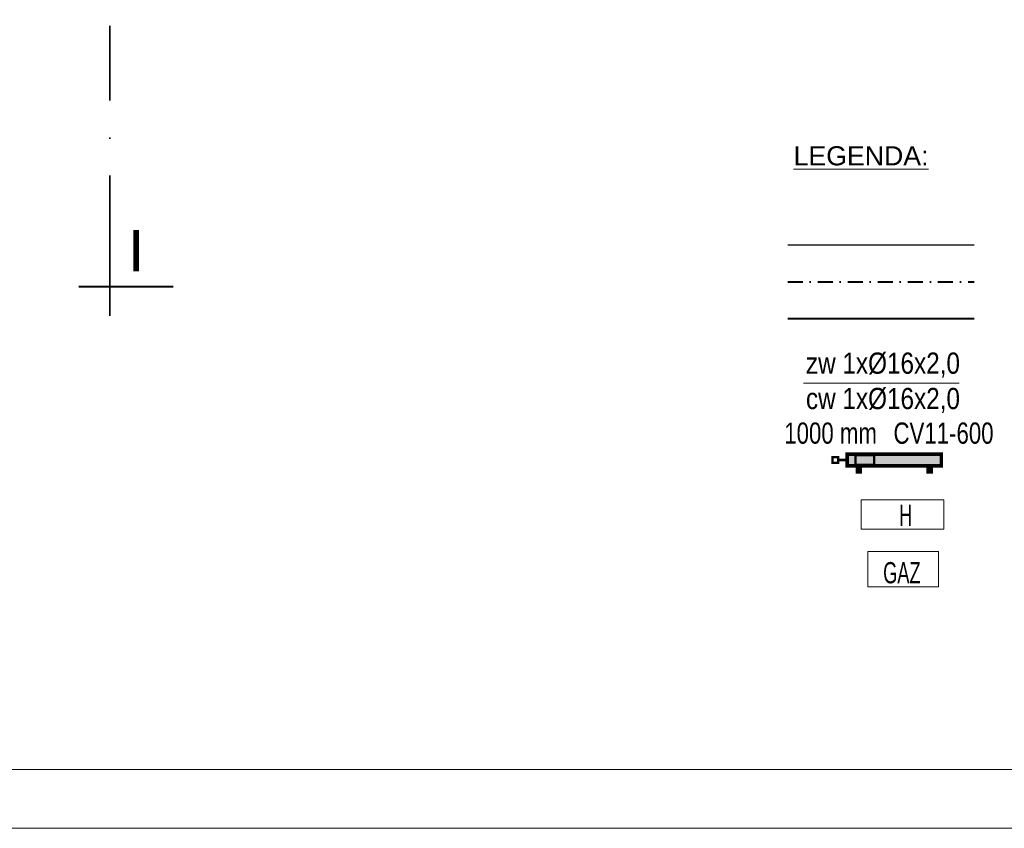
# Model space of a CAD drawing. Header units: millimetres. Extents: x 168402 to 202341, y 205146 to 229271.
# Tile 23 of 56: x 174170 to 175006, y 215054 to 215740. Entities that reach past the tile are written whole.
import ezdxf
from ezdxf.lldxf.tags import DXFTag

# ---------------------------------------------------------------- set-up
doc = ezdxf.new("R2010")
doc.units = ezdxf.units.MM
doc.linetypes.add('ACAD_ISO10W100', pattern=[18.5, 12, -3, 0.5, -3])
doc.linetypes.add('DASHDOT', pattern=[25.4, 12.7, -6.35, 0, -6.35])
doc.layers.get('0').update_dxf_attribs({"lineweight": 0})
for name, color, linetype, lineweight in [('_IS_ks_opis', 154, 'Continuous', 13), ('_IS_ks_woda zimna', 5, 'Continuous', 30), ('kreskowanie', 9, 'Continuous', 5), ('ściana_istniejąca', 7, 'Continuous', 35)]:
    doc.layers.add(name, color=color, linetype=linetype, lineweight=lineweight)
for name, color, linetype, true_color in [('IS_Armatura_podłączeniowa_grz._dolnozas.', 7, 'SOLID', 0x000000), ('IS_Armatura_Therm', 7, 'SOLID', 0x000000), ('IS_Grzejniki_Plan_rzut', 7, 'SOLID', 0x000000)]:
    doc.layers.add(name, color=color, linetype=linetype, true_color=true_color)
for name, color, linetype in [('IS_Ciepła_woda', 1, 'DASHDOT'), ('IS_Text_Odbiornikow_Therm', 7, 'Continuous'), ('IS_Zimna_woda', 5, 'SOLID')]:
    doc.layers.add(name, color=color, linetype=linetype)
doc.styles.add('NewStyle1', font='arial.ttf')
doc.styles.add('simplex', font='arial.ttf')
doc.styles.get("Standard").update_dxf_attribs({"font": 'ARIALN.TTF', "width": 0.75})
tags = doc.linetypes.add('SOLID', pattern=[10, 10, 0]).pattern_tags.tags
tags[6:7] = [DXFTag(74, 4), DXFTag(75, 0), DXFTag(340, '0'), DXFTag(46, 0.0), DXFTag(50, 0.0), DXFTag(44, 0.0), DXFTag(45, 0.0)]
tags[4:5] = [DXFTag(74, 4), DXFTag(75, 0), DXFTag(340, '0'), DXFTag(46, 0.0), DXFTag(50, 0.0), DXFTag(44, 0.0), DXFTag(45, 0.0)]

# ---------------------------------------------------------------- blocks, each defined once
blk = doc.blocks.new('G$C2A3AD980')
at = {"layer": 'kreskowanie', "color": 252, "linetype": 'ACAD_ISO10W100', "lineweight": 40, "ltscale": 12}
blk.add_line((1089.7, 180), (1169.7, 180), dxfattribs=at)
at = {"layer": 'ściana_istniejąca', "color": 252, "linetype": 'DASHDOT', "ltscale": 5}
for q in [(1115.93, 565.85), (1115.93, 154.86)]:
    blk.add_line((1115.93, 210.45), q, dxfattribs=at)
at = {"layer": 'kreskowanie', "color": 252, "linetype": 'ACAD_ISO10W100', "lineweight": 40, "ltscale": 12, "style": 'simplex'}
blk.add_text('I', height=35, dxfattribs=at).set_placement((1131.54, 192.89))

msp = doc.modelspace()

# ---------------------------------------------------------------- linework, layer by layer
at = {"ltscale": 4}
msp.add_lwpolyline([(174889.85, 215289.31), (174949.85, 215289.31), (174949.85, 215259.31), (174889.85, 215259.31)], close=True, dxfattribs=at)

# ---------------------------------------------------------------- block references
msp.add_blockref('G$C2A3AD980', (173130.7, 215334.17), dxfattribs=at)

# ---------------------------------------------------------------- texts
at = {"color": 1, "ltscale": 4, "insert": (174916.4, 215328.91), "char_height": 18, "width": 47.958, "attachment_point": 1}
msp.add_mtext('H', dxfattribs=at)
at = {"ltscale": 4, "insert": (174902.83, 215280.26), "char_height": 18, "width": 47.958, "attachment_point": 1}
msp.add_mtext('{\\C2;GAZ}', dxfattribs=at)

# ---------------------------------------------------------------- next in the draw order: hatches: boundary and pattern name
at = {"layer": 'IS_Grzejniki_Plan_rzut'}
msp.add_hatch(color=8, dxfattribs=at).paths.add_polyline_path([(174872.24, 215361.86), (174952.24, 215361.86), (174952.24, 215371.86), (174872.24, 215371.86)])

# ---------------------------------------------------------------- next in the draw order: linework, layer by layer
at = {"color": 0}
for points in [[(172587.47, 218024.41), (176787.47, 218024.41), (176787.47, 215054.41), (172587.47, 215054.41)], [(172687.47, 217974.41), (176737.47, 217974.41), (176737.47, 215104.41), (172687.47, 215104.41)]]:
    msp.add_lwpolyline(points, close=True, dxfattribs=at)
at = {"color": 1, "ltscale": 4}
msp.add_lwpolyline([(174884.19, 215333.19), (174954.19, 215333.19), (174954.19, 215308.19), (174884.19, 215308.19)], close=True, dxfattribs=at)
at = {"layer": '_IS_ks_opis', "color": 0}
msp.add_lwpolyline([(174835.38, 215431.93), (174967.44, 215431.93)], dxfattribs=at)
at = {"layer": '_IS_ks_woda zimna'}
msp.add_line((174821.85, 215549.27), (174979.94, 215549.27), dxfattribs=at)
at = {"layer": 'IS_Armatura_podłączeniowa_grz._dolnozas.'}
msp.add_lwpolyline([(174879.24, 215362.86, 2, 2, 0), (174895.24, 215362.86, 2, 2, 0), (174895.24, 215370.86, 2, 2, 0), (174879.24, 215370.86, 2, 2, 0), (174879.24, 215362.86, 2, 2, 0)], format="xyseb", dxfattribs=at)
at = {"layer": 'IS_Armatura_Therm'}
for points in [[(174864.74, 215369.36, 2, 2, 0), (174859.74, 215369.36, 2, 2, 0), (174859.74, 215364.36, 2, 2, 0), (174864.74, 215364.36, 2, 2, 0), (174864.74, 215369.36, 2, 2, 0)], [(174872.24, 215366.86, 2, 2, 0), (174864.74, 215366.86, 2, 2, 0)]]:
    msp.add_lwpolyline(points, format="xyseb", dxfattribs=at)
at = {"layer": 'IS_Ciepła_woda', "lineweight": 40}
msp.add_line((174821.85, 215518.15), (174979.94, 215518.15), dxfattribs=at)
at = {"layer": 'IS_Grzejniki_Plan_rzut'}
for points in [[(174872.24, 215361.86, 3, 3, 0), (174952.24, 215361.86, 3, 3, 0), (174952.24, 215371.86, 3, 3, 0), (174872.24, 215371.86, 3, 3, 0), (174872.24, 215361.86, 3, 3, 0)], [(174880.99, 215361.86, 3, 3, 0), (174880.99, 215356.86, 3, 3, 0), (174883.49, 215356.86, 3, 3, 0), (174883.49, 215361.86, 3, 3, 0)], [(174943.49, 215361.86, 3, 3, 0), (174943.49, 215356.86, 3, 3, 0), (174940.99, 215356.86, 3, 3, 0), (174940.99, 215361.86, 3, 3, 0)]]:
    msp.add_lwpolyline(points, format="xyseb", dxfattribs=at)
at = {"layer": 'IS_Zimna_woda', "color": 6, "lineweight": 40, "ltscale": 0.1}
msp.add_line((174821.85, 215487.03), (174979.94, 215487.03), dxfattribs=at)

# ---------------------------------------------------------------- next in the draw order: texts
at = {"layer": '_IS_ks_opis', "color": 7, "insert": (174826.85, 215624.81), "char_height": 16.2, "width": 187.9888, "attachment_point": 4, "style": 'NewStyle1'}
msp.add_mtext('{\\LLEGENDA:}', dxfattribs=at)
at = {"layer": '_IS_ks_opis', "color": 0, "insert": (174837.34, 215432.36), "char_height": 18, "width": 187.9888, "attachment_point": 4, "style": 'NewStyle1'}
msp.add_mtext('{\\fArial Narrow|b0|i0|c238|p34;zw 1x%%C16x2,0\\Pcw 1x%%C16x2,0}', dxfattribs=at)
at = {"layer": 'IS_Text_Odbiornikow_Therm', "color": 18, "linetype": 'SOLID', "true_color": 0x000000, "char_height": 18, "attachment_point": 3}
for s, insert in [('{\\fArial|b0|i0|c0|p0;1000 mm}', (174897.53, 215398.67)), ('\\fArial|b0|i0;CV11-600', (174996.51, 215398.67))]:
    msp.add_mtext(s, dxfattribs=dict(at, insert=insert))

doc.saveas('drawing.dxf')
